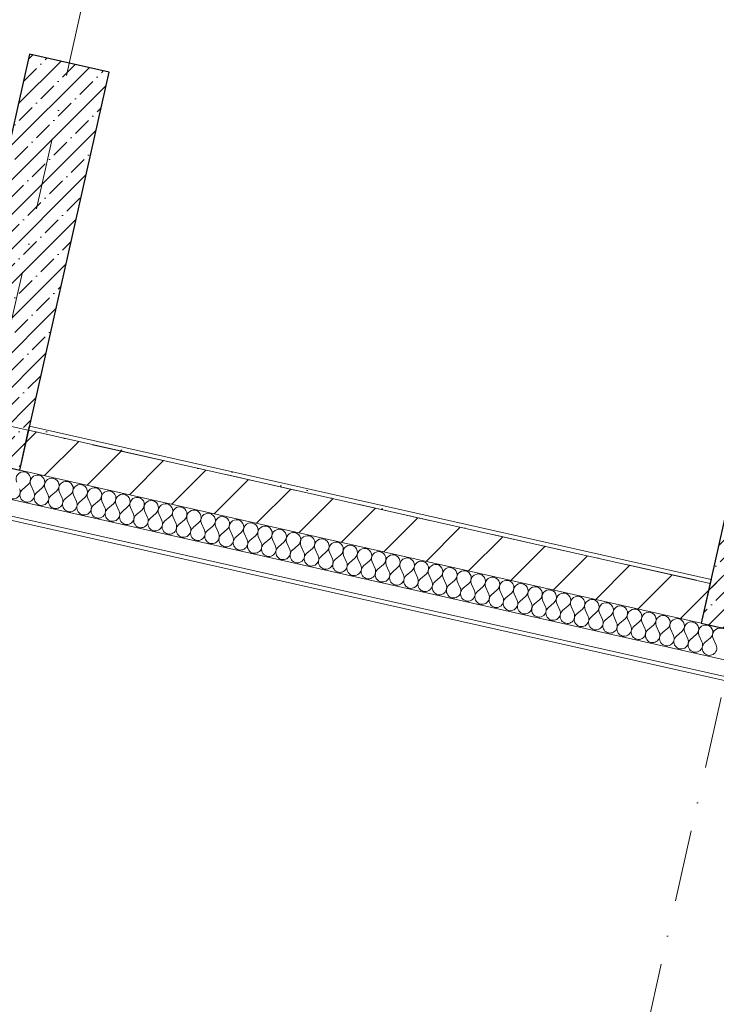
# Model space of a CAD drawing. Header units: millimetres. Extents: x -7218036 to -6881410, y 6117771 to 6219607.
# Tile 37 of 84: x -7160178 to -7156763, y 6128373 to 6133201. Entities that reach past the tile are written whole.
import ezdxf
from ezdxf.enums import TextEntityAlignment as Align

# ---------------------------------------------------------------- set-up
doc = ezdxf.new("R2010")
doc.units = ezdxf.units.MM
doc.header["$MEASUREMENT"] = 0
doc.linetypes.add('Штрихпунктирная', pattern=[670.277762, 352.777767, -176.388884, 0, -141.111112])
for name, color, linetype in [('S - МОП.АР', 7, 'Continuous'), ('АР-Стены_внешние_.АР', 7, 'Continuous'), ('АР-Стены_внутренние_пилоны.АР', 7, 'Continuous'), ('АР-Чертеж-Оси_Осевые размеры.АР', 7, 'Continuous')]:
    doc.layers.add(name, color=color, linetype=linetype)
for name, color, linetype, lineweight in [('АР-Стены_внешние_.АР_Ном._пера__1', 7, 'Continuous', 0), ('АР-Стены_внутренние_пилоны.АР_Ном._пера__1', 7, 'Continuous', 15), ('АР-Чертеж-Оси_Осевые размеры.АР_Ном._пера__1', 7, 'Continuous', 0), ('АР-Чертеж-Оси_Осевые размеры.АР_Ном._пера__120', 7, 'Continuous', 0)]:
    doc.layers.add(name, color=color, linetype=linetype, lineweight=lineweight)
doc.styles.add('РЎР“Р•РќР•Р\xa0Р\x98Р\xa0_РЎРўР\x98Р›Р¬_3', font='GOTHIC.TTF')
doc.dimstyles.new('СГЕНЕРИР_СТИЛЬ__3', dxfattribs={"dimtxt": 400, "dimasz": 285, "dimexe": 0.18, "dimexo": 0.0625, "dimgap": 0, "dimtad": 1, "dimdec": 0, "dimzin": 0, "dimdsep": 46, "dimtxsty": 'РЎР“Р•РќР•Р\xa0Р\x98Р\xa0_РЎРўР\x98Р›Р¬_3', "dimblk": 'ARROWHEAD_6', "dimblk1": 'ARROWHEAD_6', "dimblk2": 'ARROWHEAD_6', "dimcen": 0.09, "dimse1": 1, "dimse2": 1, "dimclrd": 7, "dimclre": 7, "dimclrt": 7, "dimazin": 0, "dimtfac": 1, "dimtdec": 4, "dimtmove": 0, "dimatfit": 3, "dimfxl": 1, "dimtolj": 1, "dimtzin": 0, "dimarcsym": 0})
pattern_1 = [(45, (-6566190.34, 6562677.8), (-84.852814, 84.852814), []), (45, (-6566232.77, 6562720.22), (-84.852814, 84.852814), [90, -30, 0, -30])]

# ---------------------------------------------------------------- blocks, each defined once
blk = doc.blocks.new('*X23', base_point=(-6566190.3, 6562677.8))
at = {"layer": 'АР-Стены_внешние_.АР_Ном._пера__1', "color": 7, "linetype": 'Continuous', "lineweight": 0}
for p, q in [((-7160164.7, 6130898.4), (-7160137.5, 6130921.6)), ((-7160108.9, 6130885.9), (-7160123.6, 6130918.5)), ((-7160095, 6130882.8), (-7160067.8, 6130906)), ((-7160039.2, 6130870.3), (-7160053.9, 6130902.8)), ((-7160025.3, 6130867.1), (-7159998.1, 6130890.3)), ((-7159969.5, 6130854.6), (-7159984.2, 6130887.2)), ((-7159955.6, 6130851.5), (-7159928.4, 6130874.7)), ((-7159899.8, 6130838.9), (-7159914.5, 6130871.5)), ((-7159885.9, 6130835.8), (-7159858.7, 6130859)), ((-7159830.1, 6130823.3), (-7159844.8, 6130855.9)), ((-7159816.2, 6130820.2), (-7159789, 6130843.3)), ((-7159760.4, 6130807.6), (-7159775.1, 6130840.2)), ((-7159746.5, 6130804.5), (-7159719.3, 6130827.7)), ((-7159690.7, 6130792), (-7159705.4, 6130824.6)), ((-7159676.8, 6130788.9), (-7159649.6, 6130812)), ((-7159621.1, 6130776.3), (-7159635.7, 6130808.9)), ((-7159607.1, 6130773.2), (-7159579.9, 6130796.4)), ((-7159551.4, 6130760.7), (-7159566, 6130793.3)), ((-7159537.4, 6130757.6), (-7159510.3, 6130780.7)), ((-7159481.7, 6130745), (-7159496.3, 6130777.6)), ((-7159467.7, 6130741.9), (-7159440.6, 6130765.1)), ((-7159412, 6130729.4), (-7159426.6, 6130762)), ((-7159398, 6130726.3), (-7159370.9, 6130749.4)), ((-7159342.3, 6130713.7), (-7159356.9, 6130746.3)), ((-7159328.3, 6130710.6), (-7159301.2, 6130733.8)), ((-7159272.6, 6130698.1), (-7159287.2, 6130730.7)), ((-7159258.7, 6130694.9), (-7159231.5, 6130718.1)), ((-7159202.9, 6130682.4), (-7159217.5, 6130715)), ((-7159189, 6130679.3), (-7159161.8, 6130702.5)), ((-7159133.2, 6130666.8), (-7159147.9, 6130699.3)), ((-7159119.3, 6130663.6), (-7159092.1, 6130686.8)), ((-7159063.5, 6130651.1), (-7159078.2, 6130683.7)), ((-7159049.6, 6130648), (-7159022.4, 6130671.2)), ((-7158993.8, 6130635.5), (-7159008.5, 6130668)), ((-7158979.9, 6130632.3), (-7158952.7, 6130655.5)), ((-7158924.1, 6130619.8), (-7158938.8, 6130652.4)), ((-7158910.2, 6130616.7), (-7158883, 6130639.9)), ((-7158854.4, 6130604.2), (-7158869.1, 6130636.7)), ((-7158840.5, 6130601), (-7158813.3, 6130624.2)), ((-7158784.7, 6130588.5), (-7158799.4, 6130621.1)), ((-7158770.8, 6130585.4), (-7158743.6, 6130608.6)), ((-7158715.1, 6130572.9), (-7158729.7, 6130605.4)), ((-7158701.1, 6130569.7), (-7158673.9, 6130592.9)), ((-7158645.4, 6130557.2), (-7158660, 6130589.8)), ((-7158631.4, 6130554.1), (-7158604.3, 6130577.3)), ((-7158575.7, 6130541.6), (-7158590.3, 6130574.1)), ((-7158561.7, 6130538.4), (-7158534.6, 6130561.6)), ((-7158506, 6130525.9), (-7158520.6, 6130558.5)), ((-7158492, 6130522.8), (-7158464.9, 6130546)), ((-7158436.3, 6130510.3), (-7158450.9, 6130542.8)), ((-7158422.3, 6130507.1), (-7158395.2, 6130530.3)), ((-7158366.6, 6130494.6), (-7158381.2, 6130527.2)), ((-7158352.7, 6130491.5), (-7158325.5, 6130514.6)), ((-7158296.9, 6130478.9), (-7158311.5, 6130511.5)), ((-7158283, 6130475.8), (-7158255.8, 6130499)), ((-7158227.2, 6130463.3), (-7158241.9, 6130495.9)), ((-7158213.3, 6130460.2), (-7158186.1, 6130483.3)), ((-7158157.5, 6130447.6), (-7158172.2, 6130480.2)), ((-7158143.6, 6130444.5), (-7158116.4, 6130467.7)), ((-7158087.8, 6130432), (-7158102.5, 6130464.6)), ((-7158073.9, 6130428.9), (-7158046.7, 6130452)), ((-7158018.1, 6130416.3), (-7158032.8, 6130448.9)), ((-7158004.2, 6130413.2), (-7157977, 6130436.4)), ((-7157948.4, 6130400.7), (-7157963.1, 6130433.3)), ((-7157934.5, 6130397.6), (-7157907.3, 6130420.7)), ((-7157878.7, 6130385), (-7157893.4, 6130417.6)), ((-7157864.8, 6130381.9), (-7157837.6, 6130405.1)), ((-7157809, 6130369.4), (-7157823.7, 6130402)), ((-7157795.1, 6130366.3), (-7157767.9, 6130389.4)), ((-7157739.4, 6130353.7), (-7157754, 6130386.3)), ((-7157725.4, 6130350.6), (-7157698.3, 6130373.8)), ((-7157669.7, 6130338.1), (-7157684.3, 6130370.6)), ((-7157655.7, 6130334.9), (-7157628.6, 6130358.1)), ((-7157600, 6130322.4), (-7157614.6, 6130355)), ((-7157586, 6130319.3), (-7157558.9, 6130342.5)), ((-7157530.3, 6130306.8), (-7157544.9, 6130339.3)), ((-7157516.3, 6130303.6), (-7157489.2, 6130326.8)), ((-7157460.6, 6130291.1), (-7157475.2, 6130323.7)), ((-7157446.6, 6130288), (-7157419.5, 6130311.2)), ((-7157390.9, 6130275.5), (-7157405.5, 6130308)), ((-7157377, 6130272.3), (-7157349.8, 6130295.5)), ((-7157321.2, 6130259.8), (-7157335.8, 6130292.4)), ((-7157307.3, 6130256.7), (-7157280.1, 6130279.9)), ((-7157251.5, 6130244.2), (-7157266.2, 6130276.7)), ((-7157237.6, 6130241), (-7157210.4, 6130264.2)), ((-7157181.8, 6130228.5), (-7157196.5, 6130261.1)), ((-7157167.9, 6130225.4), (-7157140.7, 6130248.6)), ((-7157112.1, 6130212.9), (-7157126.8, 6130245.4)), ((-7157098.2, 6130209.7), (-7157071, 6130232.9)), ((-7157042.4, 6130197.2), (-7157057.1, 6130229.8)), ((-7157028.5, 6130194.1), (-7157001.3, 6130217.3)), ((-7156972.7, 6130181.6), (-7156987.4, 6130214.1)), ((-7156958.8, 6130178.4), (-7156931.6, 6130201.6)), ((-7156903, 6130165.9), (-7156917.7, 6130198.5)), ((-7156889.1, 6130162.8), (-7156861.9, 6130186)), ((-7156833.4, 6130150.2), (-7156848, 6130182.8)), ((-7156819.4, 6130147.1), (-7156792.2, 6130170.3)), ((-7156763.7, 6130134.6), (-7156778.3, 6130167.2))]:
    blk.add_line(p, q, dxfattribs=at)
for centre, start, end in [((-7160160.7, 6130948.8), 77.342, 204.2119), ((-7160160.7, 6130948.8), 310.4721, 77.342), ((-7160091, 6130933.1), 77.342, 204.2119), ((-7160091, 6130933.1), 310.4721, 77.342), ((-7160211.2, 6130886.9), 130.4721, 24.2119), ((-7160021.3, 6130917.5), 77.342, 204.2119), ((-7160021.3, 6130917.5), 310.4721, 77.342), ((-7159951.6, 6130901.8), 77.342, 204.2119), ((-7159951.6, 6130901.8), 310.4721, 77.342), ((-7159881.9, 6130886.2), 77.342, 204.2119), ((-7159881.9, 6130886.2), 310.4721, 77.342), ((-7160141.5, 6130871.3), 130.4721, 24.2119), ((-7160071.8, 6130855.6), 130.4721, 24.2119), ((-7160002.1, 6130840), 130.4721, 24.2119), ((-7159812.2, 6130870.5), 77.342, 204.2119), ((-7159812.2, 6130870.5), 310.4721, 77.342), ((-7159742.5, 6130854.9), 77.342, 204.2119), ((-7159742.5, 6130854.9), 310.4721, 77.342), ((-7159672.8, 6130839.2), 77.342, 204.2119), ((-7159672.8, 6130839.2), 310.4721, 77.342), ((-7159932.4, 6130824.3), 130.4721, 24.2119), ((-7159862.7, 6130808.6), 130.4721, 24.2119), ((-7159793, 6130793), 130.4721, 24.2119), ((-7159603.1, 6130823.6), 77.342, 204.2119), ((-7159603.1, 6130823.6), 310.4721, 77.342), ((-7159533.4, 6130807.9), 77.342, 204.2119), ((-7159533.4, 6130807.9), 310.4721, 77.342), ((-7159463.7, 6130792.3), 77.342, 204.2119), ((-7159463.7, 6130792.3), 310.4721, 77.342), ((-7159723.3, 6130777.3), 130.4721, 24.2119), ((-7159653.6, 6130761.7), 130.4721, 24.2119), ((-7159583.9, 6130746), 130.4721, 24.2119), ((-7159394.1, 6130776.6), 77.342, 204.2119), ((-7159394.1, 6130776.6), 310.4721, 77.342), ((-7159324.4, 6130761), 77.342, 204.2119), ((-7159324.4, 6130761), 310.4721, 77.342), ((-7159254.7, 6130745.3), 77.342, 204.2119), ((-7159254.7, 6130745.3), 310.4721, 77.342), ((-7159514.2, 6130730.4), 130.4721, 24.2119), ((-7159444.6, 6130714.7), 130.4721, 24.2119), ((-7159374.9, 6130699.1), 130.4721, 24.2119), ((-7159185, 6130729.6), 77.342, 204.2119), ((-7159185, 6130729.6), 310.4721, 77.342), ((-7159115.3, 6130714), 77.342, 204.2119), ((-7159115.3, 6130714), 310.4721, 77.342), ((-7159045.6, 6130698.3), 77.342, 204.2119), ((-7159045.6, 6130698.3), 310.4721, 77.342), ((-7159305.2, 6130683.4), 130.4721, 24.2119), ((-7159235.5, 6130667.8), 130.4721, 24.2119), ((-7159165.8, 6130652.1), 130.4721, 24.2119), ((-7158975.9, 6130682.7), 77.342, 204.2119), ((-7158975.9, 6130682.7), 310.4721, 77.342), ((-7158906.2, 6130667), 77.342, 204.2119), ((-7158906.2, 6130667), 310.4721, 77.342), ((-7158836.5, 6130651.4), 77.342, 204.2119), ((-7158836.5, 6130651.4), 310.4721, 77.342), ((-7159096.1, 6130636.5), 130.4721, 24.2119), ((-7159026.4, 6130620.8), 130.4721, 24.2119), ((-7158956.7, 6130605.2), 130.4721, 24.2119), ((-7158766.8, 6130635.7), 77.342, 204.2119), ((-7158766.8, 6130635.7), 310.4721, 77.342), ((-7158697.1, 6130620.1), 77.342, 204.2119), ((-7158697.1, 6130620.1), 310.4721, 77.342), ((-7158627.4, 6130604.4), 77.342, 204.2119), ((-7158627.4, 6130604.4), 310.4721, 77.342), ((-7158557.7, 6130588.8), 77.342, 204.2119), ((-7158887, 6130589.5), 130.4721, 24.2119), ((-7158817.3, 6130573.9), 130.4721, 24.2119), ((-7158747.6, 6130558.2), 130.4721, 24.2119), ((-7158557.7, 6130588.8), 310.4721, 77.342), ((-7158488, 6130573.1), 77.342, 204.2119), ((-7158488, 6130573.1), 310.4721, 77.342), ((-7158418.4, 6130557.5), 77.342, 204.2119), ((-7158418.4, 6130557.5), 310.4721, 77.342), ((-7158348.7, 6130541.8), 77.342, 204.2119), ((-7158348.7, 6130541.8), 310.4721, 77.342), ((-7158677.9, 6130542.6), 130.4721, 24.2119), ((-7158608.2, 6130526.9), 130.4721, 24.2119), ((-7158538.5, 6130511.3), 130.4721, 24.2119), ((-7158279, 6130526.2), 77.342, 204.2119), ((-7158279, 6130526.2), 310.4721, 77.342), ((-7158209.3, 6130510.5), 77.342, 204.2119), ((-7158209.3, 6130510.5), 310.4721, 77.342), ((-7158139.6, 6130494.9), 77.342, 204.2119), ((-7158139.6, 6130494.9), 310.4721, 77.342), ((-7158468.9, 6130495.6), 130.4721, 24.2119), ((-7158399.2, 6130480), 130.4721, 24.2119), ((-7158329.5, 6130464.3), 130.4721, 24.2119), ((-7158069.9, 6130479.2), 77.342, 204.2119), ((-7158069.9, 6130479.2), 310.4721, 77.342), ((-7158000.2, 6130463.6), 77.342, 204.2119), ((-7158000.2, 6130463.6), 310.4721, 77.342), ((-7157930.5, 6130447.9), 77.342, 204.2119), ((-7157930.5, 6130447.9), 310.4721, 77.342), ((-7158259.8, 6130448.6), 130.4721, 24.2119), ((-7158190.1, 6130433), 130.4721, 24.2119), ((-7158120.4, 6130417.3), 130.4721, 24.2119), ((-7157860.8, 6130432.3), 77.342, 204.2119), ((-7157860.8, 6130432.3), 310.4721, 77.342), ((-7157791.1, 6130416.6), 77.342, 204.2119), ((-7157791.1, 6130416.6), 310.4721, 77.342), ((-7157721.4, 6130400.9), 77.342, 204.2119), ((-7157721.4, 6130400.9), 310.4721, 77.342), ((-7158050.7, 6130401.7), 130.4721, 24.2119), ((-7157981, 6130386), 130.4721, 24.2119), ((-7157911.3, 6130370.4), 130.4721, 24.2119), ((-7157651.7, 6130385.3), 77.342, 204.2119), ((-7157651.7, 6130385.3), 310.4721, 77.342), ((-7157582, 6130369.6), 77.342, 204.2119), ((-7157582, 6130369.6), 310.4721, 77.342), ((-7157512.4, 6130354), 77.342, 204.2119), ((-7157512.4, 6130354), 310.4721, 77.342), ((-7157841.6, 6130354.7), 130.4721, 24.2119), ((-7157771.9, 6130339.1), 130.4721, 24.2119), ((-7157702.2, 6130323.4), 130.4721, 24.2119), ((-7157632.5, 6130307.8), 130.4721, 24.2119), ((-7157442.7, 6130338.3), 77.342, 204.2119), ((-7157442.7, 6130338.3), 310.4721, 77.342), ((-7157373, 6130322.7), 77.342, 204.2119), ((-7157373, 6130322.7), 310.4721, 77.342), ((-7157303.3, 6130307), 77.342, 204.2119), ((-7157303.3, 6130307), 310.4721, 77.342), ((-7157562.9, 6130292.1), 130.4721, 24.2119), ((-7157493.2, 6130276.5), 130.4721, 24.2119), ((-7157423.5, 6130260.8), 130.4721, 24.2119), ((-7157233.6, 6130291.4), 77.342, 204.2119), ((-7157233.6, 6130291.4), 310.4721, 77.342), ((-7157163.9, 6130275.7), 77.342, 204.2119), ((-7157163.9, 6130275.7), 310.4721, 77.342), ((-7157094.2, 6130260.1), 77.342, 204.2119), ((-7157094.2, 6130260.1), 310.4721, 77.342), ((-7157353.8, 6130245.2), 130.4721, 24.2119), ((-7157284.1, 6130229.5), 130.4721, 24.2119), ((-7157214.4, 6130213.9), 130.4721, 24.2119), ((-7157024.5, 6130244.4), 77.342, 204.2119), ((-7157024.5, 6130244.4), 310.4721, 77.342), ((-7156954.8, 6130228.8), 77.342, 204.2119), ((-7156954.8, 6130228.8), 310.4721, 77.342), ((-7156885.1, 6130213.1), 77.342, 204.2119), ((-7156885.1, 6130213.1), 310.4721, 77.342), ((-7157144.7, 6130198.2), 130.4721, 24.2119), ((-7157075, 6130182.6), 130.4721, 24.2119), ((-7157005.3, 6130166.9), 130.4721, 24.2119), ((-7156815.4, 6130197.5), 77.342, 204.2119), ((-7156815.4, 6130197.5), 310.4721, 77.342), ((-7156745.7, 6130181.8), 77.342, 204.2119), ((-7156935.6, 6130151.3), 130.4721, 24.2119), ((-7156865.9, 6130135.6), 130.4721, 24.2119), ((-7156796.2, 6130120), 130.4721, 24.2119)]:
    blk.add_arc(centre, 35.7, start, end, dxfattribs=at)
blk = doc.blocks.new('Стена_6_1', base_point=(-7167510.9, 6132844.8))
at = {"layer": 'АР-Стены_внешние_.АР', "linetype": 'Continuous', "lineweight": 0, "true_color": 0x000000}
h = blk.add_hatch(dxfattribs=at)
h.set_pattern_fill('ШТУКАТУРКА__ГИПС_01_0001', color=18, style=0, pattern_type=2)
h.set_pattern_definition([(45, (-6566190.34, 6563027.8), (-111.369318, 111.369318), [0, -105, 0, -157.5]), (110, (-6565840.34, 6563027.8), (148.001588, 53.868173), [0, -77, 0, -133])])
h.paths.add_polyline_path([(-7156788.5, 6130457.2), (-7160130.2, 6131207.7), (-7160134.6, 6131188.2), (-7156792.8, 6130437.6)])
h = blk.add_hatch(dxfattribs=at)
h.set_pattern_fill('БЛОКИ_БЕТОННЫЕ_ЭФФЕКТИВН_70', color=18, style=0, pattern_type=2)
h.set_pattern_definition([(45, (-6566190.34, 6562677.8), (-127.27922, 127.27922), [])])
h.paths.add_polyline_path([(-7156792.8, 6130437.6), (-7160134.6, 6131188.2), (-7160178.4, 6130993), (-7156836.7, 6130242.5)])
at = {"layer": 'АР-Стены_внешние_.АР_Ном._пера__1', "color": 7, "linetype": 'Continuous', "lineweight": 0}
for p, q in [((-7167587.6, 6132503.3), (-7149265.4, 6128388.3)), ((-7167605.1, 6132425.3), (-7149283, 6128310.3))]:
    blk.add_line(p, q, dxfattribs=at)
at = {"layer": 'АР-Стены_внешние_.АР_Ном._пера__1', "color": 7, "linetype": 'Continuous', "lineweight": 30}
for p, q in [((-7160134.6, 6131188.2), (-7160130.2, 6131207.7)), ((-7160178.4, 6130993), (-7160134.6, 6131188.2)), ((-7156792.8, 6130437.6), (-7156836.7, 6130242.5)), ((-7156788.5, 6130457.2), (-7156792.8, 6130437.6))]:
    blk.add_line(p, q, dxfattribs=at)
at = {"layer": 'АР-Стены_внешние_.АР_Ном._пера__1', "color": 7, "linetype": 'Continuous', "lineweight": 15}
for p, q in [((-7156792.8, 6130437.6), (-7160134.6, 6131188.2)), ((-7160568.7, 6131080.7), (-7160178.4, 6130993)), ((-7160178.4, 6130993), (-7156836.7, 6130242.5)), ((-7156836.7, 6130242.5), (-7156446.4, 6130154.9))]:
    blk.add_line(p, q, dxfattribs=at)
at = {"layer": 'АР-Стены_внешние_.АР_Ном._пера__1', "color": 7, "linetype": 'Continuous', "lineweight": 0, "flags": 128}
for points in [[(-7167609.5, 6132405.8), (-7149287.3, 6128290.8)], [(-7156788.5, 6130457.2), (-7160130.2, 6131207.7)]]:
    blk.add_lwpolyline(points, dxfattribs=at)
at = {"layer": 'АР-Стены_внешние_.АР', "color": 7, "lineweight": 0}
blk.add_blockref('*X23', (-6566190.3, 6562677.8), dxfattribs=at)
blk = doc.blocks.new('Стена_70_1', base_point=(-7156641.6, 6130198.5))
at = {"layer": 'АР-Стены_внутренние_пилоны.АР', "linetype": 'Continuous', "lineweight": 0, "true_color": 0x000000}
h = blk.add_hatch(dxfattribs=at)
h.set_pattern_fill('ЖЕЛЕЗОБЕТОН__PROJECT__0001', color=18, style=0, pattern_type=2)
h.set_pattern_definition(pattern_1)
h.paths.add_polyline_path([(-7156446.4, 6130154.7), (-7156150.6, 6131472), (-7156540.8, 6131559.7), (-7156836.7, 6130242.4)])
h = blk.add_hatch(dxfattribs=at)
h.set_pattern_fill('ЖЕЛЕЗОБЕТОН__PROJECT__0001', color=18, style=0, pattern_type=2)
h.set_pattern_definition(pattern_1)
h.paths.add_polyline_path([(-7156402.6, 6130350), (-7156792.8, 6130437.6), (-7156836.7, 6130242.5), (-7156446.4, 6130154.9)])
h = blk.add_hatch(dxfattribs=at)
h.set_pattern_fill('ЖЕЛЕЗОБЕТОН__PROJECT__0001', color=18, style=0, pattern_type=2)
h.set_pattern_definition(pattern_1)
h.paths.add_polyline_path([(-7156398.2, 6130369.5), (-7156788.5, 6130457.2), (-7156792.8, 6130437.6), (-7156402.6, 6130350)])
at = {"layer": 'АР-Стены_внешние_.АР_Ном._пера__1', "color": 7, "linetype": 'Continuous', "lineweight": 30}
for p, q in [((-7156792.8, 6130437.6), (-7156836.7, 6130242.5)), ((-7156788.5, 6130457.2), (-7156792.8, 6130437.6)), ((-7156446.4, 6130154.9), (-7156402.6, 6130350)), ((-7156402.6, 6130350), (-7156398.2, 6130369.5))]:
    blk.add_line(p, q, dxfattribs=at)
at = {"layer": 'АР-Стены_внешние_.АР_Ном._пера__1', "color": 7, "linetype": 'Continuous', "lineweight": 15}
blk.add_line((-7156836.7, 6130242.5), (-7156446.4, 6130154.9), dxfattribs=at)
at = {"layer": 'АР-Стены_внутренние_пилоны.АР_Ном._пера__1', "color": 7, "linetype": 'Continuous', "lineweight": 30, "flags": 128}
for points in [[(-7156540.8, 6131559.7), (-7156836.7, 6130242.4)], [(-7156150.6, 6131472), (-7156540.8, 6131559.7)], [(-7156446.4, 6130154.7), (-7156150.6, 6131472)], [(-7156836.7, 6130242.4), (-7156446.4, 6130154.7)]]:
    blk.add_lwpolyline(points, dxfattribs=at)
blk = doc.blocks.new('Стена_71_1', base_point=(-7160373.5, 6131036.8))
at = {"layer": 'АР-Стены_внутренние_пилоны.АР', "linetype": 'Continuous', "lineweight": 0, "true_color": 0x000000}
h = blk.add_hatch(dxfattribs=at)
h.set_pattern_fill('ЖЕЛЕЗОБЕТОН__PROJECT__0001', color=18, style=0, pattern_type=2)
h.set_pattern_definition(pattern_1)
h.paths.add_polyline_path([(-7160178.4, 6130992.9), (-7159740.2, 6132944.1), (-7160130.5, 6133031.7), (-7160568.7, 6131080.6)])
h = blk.add_hatch(dxfattribs=at)
h.set_pattern_fill('ЖЕЛЕЗОБЕТОН__PROJECT__0001', color=18, style=0, pattern_type=2)
h.set_pattern_definition(pattern_1)
h.paths.add_polyline_path([(-7160134.6, 6131188.2), (-7160524.8, 6131275.8), (-7160568.7, 6131080.7), (-7160178.4, 6130993)])
h = blk.add_hatch(dxfattribs=at)
h.set_pattern_fill('ЖЕЛЕЗОБЕТОН__PROJECT__0001', color=18, style=0, pattern_type=2)
h.set_pattern_definition(pattern_1)
h.paths.add_polyline_path([(-7160130.2, 6131207.7), (-7160520.4, 6131295.3), (-7160524.8, 6131275.8), (-7160134.6, 6131188.2)])
at = {"layer": 'АР-Стены_внешние_.АР_Ном._пера__1', "color": 7, "linetype": 'Continuous', "lineweight": 30}
for p, q in [((-7160524.8, 6131275.8), (-7160568.7, 6131080.7)), ((-7160520.4, 6131295.3), (-7160524.8, 6131275.8)), ((-7160134.6, 6131188.2), (-7160130.2, 6131207.7)), ((-7160178.4, 6130993), (-7160134.6, 6131188.2))]:
    blk.add_line(p, q, dxfattribs=at)
at = {"layer": 'АР-Стены_внешние_.АР_Ном._пера__1', "color": 7, "linetype": 'Continuous', "lineweight": 15}
blk.add_line((-7160568.7, 6131080.7), (-7160178.4, 6130993), dxfattribs=at)
at = {"layer": 'АР-Стены_внутренние_пилоны.АР_Ном._пера__1', "color": 7, "linetype": 'Continuous', "lineweight": 30, "flags": 128}
for points in [[(-7160130.5, 6133031.7), (-7160568.7, 6131080.6)], [(-7159740.2, 6132944.1), (-7160130.5, 6133031.7)], [(-7160178.4, 6130992.9), (-7159740.2, 6132944.1)], [(-7160568.7, 6131080.6), (-7160178.4, 6130992.9)]]:
    blk.add_lwpolyline(points, dxfattribs=at)
blk = doc.blocks.new('Стандартный Маркер Сетки[16]_1', base_point=(-7156826.9, 6146828.2))
at = {"layer": 'АР-Чертеж-Оси_Осевые размеры.АР_Ном._пера__120', "color": 7, "linetype": 'Штрихпунктирная', "lineweight": 0}
blk.add_line((-7156933.5, 6146353.6), (-7161717.2, 6125054.2), dxfattribs=at)
at = {"layer": 'АР-Чертеж-Оси_Осевые размеры.АР_Ном._пера__120', "color": 7, "lineweight": 0, "style": 'РЎР“Р•РќР•Р\xa0Р\x98Р\xa0_РЎРўР\x98Р›Р¬_3'}
blk.add_attdef('AC_MarkerText_1', text='', height=350, rotation=347.3417, dxfattribs=at).set_placement((-7161863.5, 6124272.8), align=Align.TOP_CENTER)
blk = doc.blocks.new('Стандартный Маркер Сетки[25]_1', base_point=(-7153141.2, 6145897.9))
at = {"layer": 'АР-Чертеж-Оси_Осевые размеры.АР_Ном._пера__120', "color": 7, "linetype": 'Штрихпунктирная', "lineweight": 0}
blk.add_line((-7153360.3, 6144922.2), (-7157919, 6124625), dxfattribs=at)
at = {"layer": 'АР-Чертеж-Оси_Осевые размеры.АР_Ном._пера__120', "color": 7, "lineweight": 0, "style": 'РЎР“Р•РќР•Р\xa0Р\x98Р\xa0_РЎРўР\x98Р›Р¬_3'}
blk.add_attdef('AC_MarkerText_1', text='', height=350, rotation=347.3417, dxfattribs=at).set_placement((-7158177.7, 6123342.5), align=Align.TOP_CENTER)
blk = doc.blocks.new('Стандартный Маркер Сетки[37]_1', base_point=(-7156826.9, 6146828.2))
at = {"layer": 'АР-Чертеж-Оси_Осевые размеры.АР_Ном._пера__120', "color": 7, "linetype": 'Штрихпунктирная', "lineweight": 0}
blk.add_line((-7156933.5, 6146353.6), (-7161717.2, 6125054.2), dxfattribs=at)
at = {"layer": 'АР-Чертеж-Оси_Осевые размеры.АР_Ном._пера__120', "color": 7, "lineweight": 0, "style": 'РЎР“Р•РќР•Р\xa0Р\x98Р\xa0_РЎРўР\x98Р›Р¬_3'}
blk.add_attdef('AC_MarkerText_1', text='', height=350, rotation=347.3417, dxfattribs=at).set_placement((-7161863.5, 6124272.8), align=Align.TOP_CENTER)
blk = doc.blocks.new('Стандартный Маркер Сетки[46]_1', base_point=(-7153141.2, 6145897.9))
at = {"layer": 'АР-Чертеж-Оси_Осевые размеры.АР_Ном._пера__120', "color": 7, "linetype": 'Штрихпунктирная', "lineweight": 0}
blk.add_line((-7153360.3, 6144922.2), (-7157919, 6124625), dxfattribs=at)
at = {"layer": 'АР-Чертеж-Оси_Осевые размеры.АР_Ном._пера__120', "color": 7, "lineweight": 0, "style": 'РЎР“Р•РќР•Р\xa0Р\x98Р\xa0_РЎРўР\x98Р›Р¬_3'}
blk.add_attdef('AC_MarkerText_1', text='', height=350, rotation=347.3417, dxfattribs=at).set_placement((-7158177.7, 6123342.5), align=Align.TOP_CENTER)
blk = doc.blocks.new('*D200', base_point=(-6566190.3, 6562677.8))
at = {"layer": 'АР-Чертеж-Оси_Осевые размеры.АР_Ном._пера__1', "color": 7, "linetype": 'Continuous', "lineweight": 0, "transparency": 16777216}
for p, q in [((-7165627.6, 6125668.8), (-7187258.8, 6130527)), ((-7165566, 6125943.2), (-7165689.2, 6125394.4)), ((-7165806.8, 6125555.3), (-7165448.4, 6125782.3)), ((-7142835.4, 6120549.8), (-7165627.6, 6125668.8)), ((-7142773.7, 6120824.2), (-7142897, 6120275.4)), ((-7143014.6, 6120436.3), (-7142656.1, 6120663.3)), ((-7142615.8, 6120500.5), (-7142835.4, 6120549.8))]:
    blk.add_line(p, q, dxfattribs=at)
at = {"layer": 'АР-Чертеж-Оси_Осевые размеры.АР_Ном._пера__1', "color": 7, "lineweight": 0, "transparency": 16777216, "insert": (-7155054.4, 6123376.1), "char_height": 400, "attachment_point": 7, "rotation": 347.3418, "style": 'РЎР“Р•РќР•Р\xa0Р\x98Р\xa0_РЎРўР\x98Р›Р¬_3'}
blk.add_mtext('\\A1;{\\pql;\\fCentury Gothic|b0|i0|c204|p0;\\W1.000000;23\xa0360}', dxfattribs=at)
blk = doc.blocks.new('ARROWHEAD_6')
at = {"color": 0, "linetype": 'Continuous', "lineweight": 0}
for p, q in [((-0.5, -0.5), (0.5, 0.5)), ((0, 0), (-1, 0))]:
    blk.add_line(p, q, dxfattribs=at)
blk = doc.blocks.new('Стандартный Маркер Сетки[51]_1', base_point=(-7217047.9, 6143970.3))
at = {"layer": 'АР-Чертеж-Оси_Осевые размеры.АР_Ном._пера__120', "color": 7, "linetype": 'Штрихпунктирная', "lineweight": 0}
blk.add_line((-7216072.2, 6143751.1), (-7137131, 6126021.4), dxfattribs=at)
at = {"layer": 'АР-Чертеж-Оси_Осевые размеры.АР_Ном._пера__120', "color": 7, "lineweight": 0, "style": 'РЎР“Р•РќР•Р\xa0Р\x98Р\xa0_РЎРўР\x98Р›Р¬_3'}
for tag, p in [('AC_MarkerText_1_0', (-7217465.8, 6144260.9)), ('AC_MarkerText_1_1', (-7135597.5, 6125873.7))]:
    blk.add_attdef(tag, text='', height=350, rotation=347.3417, dxfattribs=at).set_placement(p, align=Align.TOP_CENTER)
blk = doc.blocks.new('Стандартный Маркер Сетки[61]_1', base_point=(-7217047.9, 6143970.3))
at = {"layer": 'АР-Чертеж-Оси_Осевые размеры.АР_Ном._пера__120', "color": 7, "linetype": 'Штрихпунктирная', "lineweight": 0}
blk.add_line((-7216072.2, 6143751.1), (-7137131, 6126021.4), dxfattribs=at)
at = {"layer": 'АР-Чертеж-Оси_Осевые размеры.АР_Ном._пера__120', "color": 7, "lineweight": 0, "style": 'РЎР“Р•РќР•Р\xa0Р\x98Р\xa0_РЎРўР\x98Р›Р¬_3'}
for tag, p in [('AC_MarkerText_1_0', (-7217465.8, 6144260.9)), ('AC_MarkerText_1_1', (-7135597.5, 6125873.7))]:
    blk.add_attdef(tag, text='', height=350, rotation=347.3417, dxfattribs=at).set_placement(p, align=Align.TOP_CENTER)
blk = doc.blocks.new('Стандартный Маркер Сетки[64]_1', base_point=(-7217047.9, 6143970.3))
at = {"layer": 'АР-Чертеж-Оси_Осевые размеры.АР_Ном._пера__120', "color": 7, "linetype": 'Штрихпунктирная', "lineweight": 0}
blk.add_line((-7216072.2, 6143751.1), (-7137131, 6126021.4), dxfattribs=at)
at = {"layer": 'АР-Чертеж-Оси_Осевые размеры.АР_Ном._пера__120', "color": 7, "lineweight": 0, "style": 'РЎР“Р•РќР•Р\xa0Р\x98Р\xa0_РЎРўР\x98Р›Р¬_3'}
for tag, p in [('AC_MarkerText_1_0', (-7217465.8, 6144260.9)), ('AC_MarkerText_1_1', (-7135597.5, 6125873.7))]:
    blk.add_attdef(tag, text='', height=350, rotation=347.3417, dxfattribs=at).set_placement(p, align=Align.TOP_CENTER)
blk = doc.blocks.new('Стандартный Маркер Сетки[68]_1', base_point=(-7217047.9, 6143970.3))
at = {"layer": 'АР-Чертеж-Оси_Осевые размеры.АР_Ном._пера__120', "color": 7, "linetype": 'Штрихпунктирная', "lineweight": 0}
blk.add_line((-7216072.2, 6143751.1), (-7137131, 6126021.4), dxfattribs=at)
at = {"layer": 'АР-Чертеж-Оси_Осевые размеры.АР_Ном._пера__120', "color": 7, "lineweight": 0, "style": 'РЎР“Р•РќР•Р\xa0Р\x98Р\xa0_РЎРўР\x98Р›Р¬_3'}
for tag, p in [('AC_MarkerText_1_0', (-7217465.8, 6144260.9)), ('AC_MarkerText_1_1', (-7135597.5, 6125873.7))]:
    blk.add_attdef(tag, text='', height=350, rotation=347.3417, dxfattribs=at).set_placement(p, align=Align.TOP_CENTER)

msp = doc.modelspace()

# ---------------------------------------------------------------- linework, layer by layer
at = {"layer": 'S - МОП.АР', "color": 254, "linetype": 'Continuous', "lineweight": 0, "true_color": 0xd1c7d6, "flags": 128}
msp.add_lwpolyline([(-7163594.2, 6133809.7), (-7163988.6, 6132053.6), (-7160524.9, 6131275.6), (-7160130.5, 6133031.7), (-7159740.2, 6132944.1), (-7160134.6, 6131188), (-7156792.9, 6130437.5), (-7156540.8, 6131559.7), (-7156150.6, 6131472), (-7156402.6, 6130349.8), (-7153538.9, 6129706.6), (-7152892.1, 6132586.4), (-7152501.8, 6132498.8), (-7153148.6, 6129618.9), (-7150265.4, 6128971.3), (-7150013.4, 6130093.7), (-7149720.7, 6130027.9), (-7149972.7, 6128905.6), (-7146298.3, 6128080.3)], dxfattribs=at)

# ---------------------------------------------------------------- block references
at = {"layer": 'АР-Стены_внешние_.АР', "color": 7, "lineweight": 0}
msp.add_blockref('Стена_6_1', (-7167510.9, 6132844.8), dxfattribs=at)
at = {"layer": 'АР-Стены_внутренние_пилоны.АР', "color": 7, "lineweight": 0}
for name, p in [('Стена_71_1', (-7160373.5, 6131036.8)), ('Стена_70_1', (-7156641.6, 6130198.5))]:
    msp.add_blockref(name, p, dxfattribs=at)
at = {"layer": 'АР-Чертеж-Оси_Осевые размеры.АР', "color": 8, "linetype": 'Continuous', "lineweight": 15}
for name, p in [('Стандартный Маркер Сетки[16]_1', (-7156826.9, 6146828.2)), ('Стандартный Маркер Сетки[37]_1', (-7156826.9, 6146828.2)), ('Стандартный Маркер Сетки[25]_1', (-7153141.2, 6145897.9)), ('Стандартный Маркер Сетки[46]_1', (-7153141.2, 6145897.9)), ('Стандартный Маркер Сетки[51]_1', (-7217047.9, 6143970.3)), ('Стандартный Маркер Сетки[61]_1', (-7217047.9, 6143970.3)), ('Стандартный Маркер Сетки[64]_1', (-7217047.9, 6143970.3)), ('Стандартный Маркер Сетки[68]_1', (-7217047.9, 6143970.3))]:
    msp.add_blockref(name, p, dxfattribs=at)

# ---------------------------------------------------------------- dimensions: what is measured, and where the dimension line sits
at = {"layer": 'АР-Чертеж-Оси_Осевые размеры.АР', "color": 7, "linetype": 'Continuous', "lineweight": 0}
dim = msp.add_linear_dim(base=(-7165627.6, 6125668.8), p1=(-7142885.6, 6120326.2), p2=(-7165787.4, 6124957.3), angle=167.3418, dimstyle='СГЕНЕРИР_СТИЛЬ__3', dxfattribs=at)
dim.commit()
dim.dimension.update_dxf_attribs({"geometry": '*D200', "text_midpoint": (-7154192.6, 6123387.5), "dimtype": 160, "text_rotation": 347.3418})

doc.saveas('drawing.dxf')
